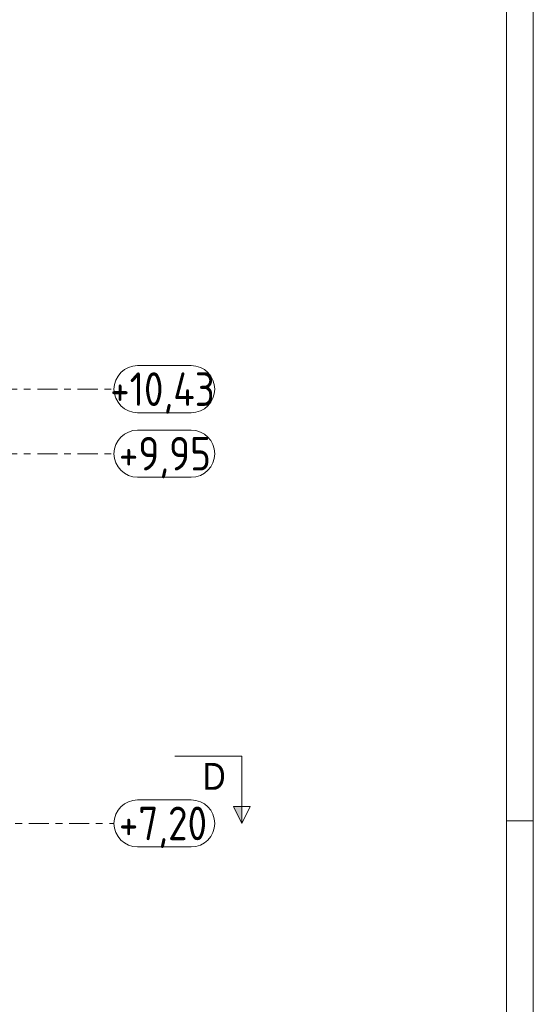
# Model space of a CAD drawing. Header units: millimetres. Extents: x -127 to 701, y 152 to 732.
# Tile 74 of 75: x 624 to 701, y 422 to 569. Entities that reach past the tile are written whole.
import ezdxf

# ---------------------------------------------------------------- set-up
doc = ezdxf.new("R2010")
doc.units = ezdxf.units.MM
doc.linetypes.add('XKITLINE00', pattern=[0])
doc.linetypes.add('XKITLINE03', pattern=[6, 3, -1, 1, -1])
for name, color, linetype, lineweight in [('Grid', 6, 'Continuous', 0), ('Schnitt', 6, 'Continuous', 0), ('Zeichnungsrahmen', 3, 'Continuous', 0)]:
    doc.layers.add(name, color=color, linetype=linetype, lineweight=lineweight)
doc.styles.add('ARIAL', font='ARIAL.TTF')
doc.styles.add('ISOCPEUR', font='ISOCPEUR.TTF')

msp = doc.modelspace()

# ---------------------------------------------------------------- hatches: boundary and pattern name
at = {"layer": 'Schnitt'}
msp.add_hatch(color=256, dxfattribs=at).paths.add_polyline_path([(657.22, 451.46), (657.22, 448.96), (655.97, 451.46)], flags=17)

# ---------------------------------------------------------------- linework, layer by layer
at = {"layer": 'Grid', "linetype": 'XKITLINE00', "lineweight": 0}
for p, q in [((641.68, 517.06), (649.68, 517.06)), ((641.68, 510.06), (649.68, 510.06)), ((641.68, 507.46), (649.68, 507.46)), ((641.68, 500.46), (649.68, 500.46)), ((641.68, 452.46), (649.68, 452.46)), ((641.68, 445.46), (649.68, 445.46))]:
    msp.add_line(p, q, dxfattribs=at)
at = {"layer": 'Grid', "linetype": 'XKITLINE03', "lineweight": 0}
for p, q in [((434.77, 513.56), (638.18, 513.56)), ((434.77, 503.96), (638.18, 503.96)), ((613.49, 448.96), (638.18, 448.96))]:
    msp.add_line(p, q, dxfattribs=at)
at = {"layer": 'Grid', "linetype": 'XKITLINE00', "lineweight": 0}
for centre, start, end in [((641.68, 513.56), 90, 270), ((649.68, 513.56), 270, 90), ((641.68, 503.96), 90, 270), ((649.68, 503.96), 270, 90), ((641.68, 448.96), 90, 270), ((649.68, 448.96), 270, 90)]:
    msp.add_arc(centre, 3.5, start, end, dxfattribs=at)
at = {"layer": 'Schnitt', "linetype": 'XKITLINE00', "lineweight": 0}
for p, q in [((657.22, 458.96), (647.22, 458.96)), ((657.22, 458.96), (657.22, 448.96)), ((655.97, 451.46), (658.47, 451.46)), ((657.22, 448.96), (655.97, 451.46)), ((658.47, 451.46), (657.22, 448.96))]:
    msp.add_line(p, q, dxfattribs=at)
at = {"layer": 'Zeichnungsrahmen', "linetype": 'XKITLINE00', "lineweight": 0}
for p, q in [((700.61, 152.33), (700.61, 732.33)), ((696.61, 156.33), (696.61, 728.33)), ((700.61, 449.33), (696.61, 449.33))]:
    msp.add_line(p, q, dxfattribs=at)

# ---------------------------------------------------------------- texts
at = {"layer": 'Grid', "style": 'ISOCPEUR', "width": 0.85}
for s, p in [('+10,43', (637.62, 511.06)), ('+9,95', (638.91, 501.46)), ('+7,20', (638.91, 446.46))]:
    msp.add_text(s, height=5, dxfattribs=at).set_placement(p)
at = {"layer": 'Schnitt', "style": 'ARIAL', "width": 0.85}
msp.add_text('D', height=4, dxfattribs=at).set_placement((651.37, 453.96))

doc.saveas('drawing.dxf')
